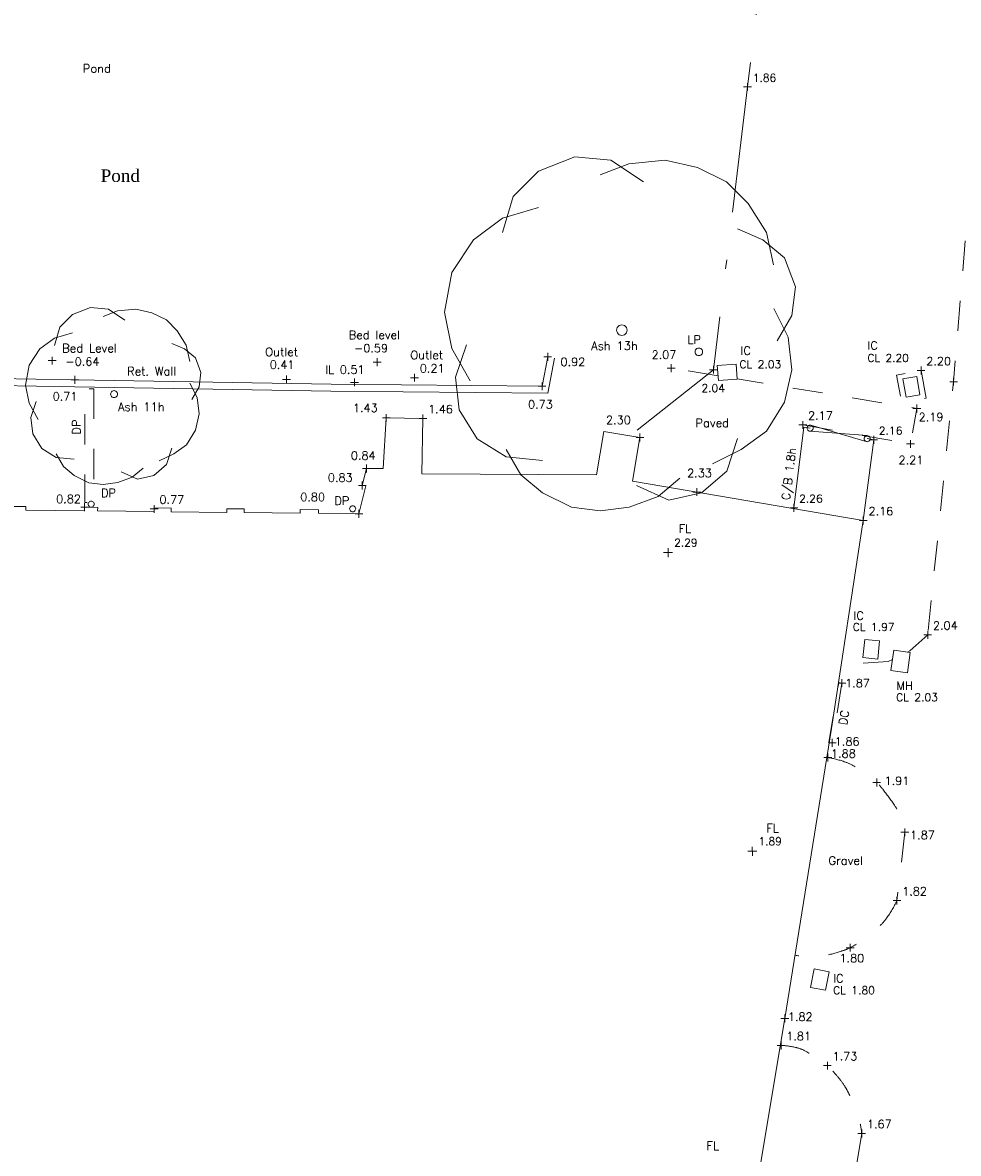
# Model space of a CAD drawing. Header units: metres. Extents: x 639013 to 639566, y 257273 to 257664.
# Tile 56 of 79: x 639250 to 639281, y 257480 to 257517. Entities that reach past the tile are written whole.
import ezdxf

# ---------------------------------------------------------------- set-up
doc = ezdxf.new("R2010")
doc.units = ezdxf.units.M
doc.linetypes.add('65208756-SWE-ZZ-XX-M-C-0002-FC06T002$0$03', pattern=[3, 1, -1, 1])
doc.linetypes.add('65208756-SWE-ZZ-XX-M-C-0002-FC06T002$0$18', pattern=[13.5, 5, -1.6, 0.3, -1.6, 5])
for name, color, linetype, lineweight in [('65208756-SWE-ZZ-XX-M-C-0002-FC06T002$0$0not0', 253, 'Continuous', 0), ('65208756-SWE-ZZ-XX-M-C-0002-FC06T002$0$SS_BUILDING', 253, 'Continuous', 0), ('65208756-SWE-ZZ-XX-M-C-0002-FC06T002$0$SS_COVERS', 253, 'Continuous', 0), ('65208756-SWE-ZZ-XX-M-C-0002-FC06T002$0$SS_DETAIL', 253, '65208756-SWE-ZZ-XX-M-C-0002-FC06T002$0$03', 0), ('65208756-SWE-ZZ-XX-M-C-0002-FC06T002$0$SS_FENCE', 253, '65208756-SWE-ZZ-XX-M-C-0002-FC06T002$0$18', 0), ('65208756-SWE-ZZ-XX-M-C-0002-FC06T002$0$SS_GATE', 253, 'Continuous', 0), ('65208756-SWE-ZZ-XX-M-C-0002-FC06T002$0$SS_TEXT_GEN', 253, 'Continuous', 0), ('65208756-SWE-ZZ-XX-M-C-0002-FC06T002$0$SS_TXT_DRAIN', 253, 'Continuous', 0), ('65208756-SWE-ZZ-XX-M-C-0002-FC06T002$0$SS_TXT_LEV_BLD', 253, 'Continuous', 0), ('65208756-SWE-ZZ-XX-M-C-0002-FC06T002$0$SS_TXT_LEV_GEN', 253, 'Continuous', 0), ('65208756-SWE-ZZ-XX-M-C-0002-FC06T002$0$SS_TXT_LEV_PNT', 253, 'Continuous', 0), ('65208756-SWE-ZZ-XX-M-C-0002-FC06T002$0$SS_TXT_TREE', 253, 'Continuous', 0), ('65208756-SWE-ZZ-XX-M-C-0002-FC06T002$0$SS_TXT_UTL', 253, 'Continuous', 0), ('65208756-SWE-ZZ-XX-M-C-0002-FC06T002$0$SS_TXT_UTL_WATER', 253, 'Continuous', 0), ('65208756-SWE-ZZ-XX-M-C-0002-FC06T002$0$SS_WALL', 253, 'Continuous', 0)]:
    doc.layers.add(name, color=color, linetype=linetype, lineweight=lineweight)
doc.layers.add('Z-Xref', color=7, linetype='Continuous')
doc.styles.add('65208756-SWE-ZZ-XX-M-C-0002-FC06T002$0$ROMANS', font='ROMANS')
doc.styles.add('65208756-SWE-ZZ-XX-M-C-0002-FC06T002$0$Surveysolutions', font='romantic.ttf')

# ---------------------------------------------------------------- blocks, each defined once
blk = doc.blocks.new('65208756-SWE-ZZ-XX-M-C-0002-FC06T002')
at = {"layer": '65208756-SWE-ZZ-XX-M-C-0002-FC06T002$0$0not0', "linetype": 'Continuous'}
for p, q in [((639274.211, 257515.036), (639274.211, 257515.296)), ((639274.081, 257515.166), (639274.341, 257515.166)), ((639267.276, 257512.369), (639268.476, 257512.85)), ((639268.476, 257512.85), (639269.676, 257512.731)), ((639269.676, 257512.731), (639270.756, 257512.012)), ((639270.276, 257512.611), (639271.476, 257512.732)), ((639271.476, 257512.732), (639272.556, 257512.493)), ((639266.436, 257511.528), (639267.276, 257512.369)), ((639269.316, 257512.251), (639270.276, 257512.611)), ((639272.556, 257512.493), (639273.516, 257512.014)), ((639273.516, 257512.014), (639274.237, 257511.294)), ((639266.077, 257510.328), (639266.436, 257511.528)), ((639266.077, 257510.808), (639267.277, 257511.169)), ((639274.237, 257511.294), (639274.837, 257510.334)), ((639265.117, 257510.088), (639266.077, 257510.808)), ((639273.877, 257510.454), (639274.717, 257510.094)), ((639264.398, 257509.007), (639265.117, 257510.088)), ((639274.717, 257510.094), (639275.438, 257509.495)), ((639274.837, 257510.334), (639275.078, 257509.255)), ((639275.438, 257509.495), (639275.799, 257508.535)), ((639264.159, 257507.687), (639264.398, 257509.007)), ((639275.799, 257508.535), (639275.679, 257507.575)), ((639251.804, 257507.607), (639252.404, 257507.847)), ((639252.404, 257507.847), (639253.004, 257507.788)), ((639253.004, 257507.788), (639253.544, 257507.428)), ((639253.304, 257507.728), (639253.904, 257507.788)), ((639253.904, 257507.788), (639254.444, 257507.669)), ((639275.079, 257507.815), (639275.56, 257506.855)), ((639251.385, 257507.186), (639251.804, 257507.607)), ((639252.824, 257507.547), (639253.304, 257507.728)), ((639254.444, 257507.669), (639254.924, 257507.429)), ((639254.924, 257507.429), (639255.285, 257507.069)), ((639264.4, 257506.487), (639264.159, 257507.687)), ((639275.679, 257507.575), (639275.2, 257506.735)), ((639251.205, 257506.586), (639251.385, 257507.186)), ((639251.205, 257506.826), (639251.805, 257507.007)), ((639255.285, 257507.069), (639255.585, 257506.589)), ((639269.865, 257507.091), (639269.872, 257507.136)), ((639269.872, 257507.046), (639269.865, 257507.091)), ((639269.872, 257507.136), (639269.889, 257507.178)), ((639269.89, 257507.004), (639269.872, 257507.046)), ((639269.889, 257507.178), (639269.917, 257507.213)), ((639269.918, 257506.969), (639269.89, 257507.004)), ((639269.917, 257507.213), (639269.952, 257507.241)), ((639269.952, 257507.241), (639269.994, 257507.259)), ((639269.994, 257507.259), (639270.039, 257507.266)), ((639270.039, 257507.266), (639270.085, 257507.259)), ((639270.085, 257507.259), (639270.127, 257507.241)), ((639270.127, 257507.241), (639270.162, 257507.213)), ((639270.162, 257507.213), (639270.19, 257507.178)), ((639270.19, 257507.004), (639270.162, 257506.969)), ((639270.19, 257507.178), (639270.207, 257507.137)), ((639270.207, 257507.046), (639270.19, 257507.004)), ((639270.207, 257507.137), (639270.214, 257507.091)), ((639270.214, 257507.091), (639270.207, 257507.046)), ((639250.725, 257506.466), (639251.205, 257506.826)), ((639255.105, 257506.649), (639255.525, 257506.469)), ((639269.952, 257506.941), (639269.918, 257506.969)), ((639269.994, 257506.923), (639269.952, 257506.941)), ((639270.04, 257506.917), (639269.994, 257506.923)), ((639270.085, 257506.924), (639270.04, 257506.917)), ((639270.127, 257506.941), (639270.085, 257506.924)), ((639270.162, 257506.969), (639270.127, 257506.941)), ((639275.56, 257506.855), (639275.681, 257505.775)), ((639250.365, 257505.926), (639250.725, 257506.466)), ((639255.525, 257506.469), (639255.885, 257506.17)), ((639255.585, 257506.589), (639255.705, 257506.049)), ((639265.001, 257505.407), (639264.4, 257506.487)), ((639264.521, 257505.527), (639264.88, 257506.607)), ((639267.579, 257506.077), (639267.579, 257506.337)), ((639272.471, 257506.372), (639272.476, 257506.405)), ((639272.476, 257506.34), (639272.471, 257506.372)), ((639272.476, 257506.405), (639272.488, 257506.435)), ((639272.488, 257506.31), (639272.476, 257506.34)), ((639272.488, 257506.435), (639272.508, 257506.46)), ((639272.508, 257506.285), (639272.488, 257506.31)), ((639272.508, 257506.46), (639272.533, 257506.48)), ((639272.533, 257506.265), (639272.508, 257506.285)), ((639272.533, 257506.48), (639272.563, 257506.492)), ((639272.563, 257506.252), (639272.533, 257506.265)), ((639272.563, 257506.492), (639272.596, 257506.497)), ((639272.596, 257506.247), (639272.563, 257506.252)), ((639272.596, 257506.497), (639272.628, 257506.492)), ((639272.628, 257506.252), (639272.596, 257506.247)), ((639272.628, 257506.492), (639272.658, 257506.48)), ((639272.658, 257506.265), (639272.628, 257506.252)), ((639272.658, 257506.48), (639272.683, 257506.46)), ((639272.683, 257506.285), (639272.658, 257506.265)), ((639272.683, 257506.46), (639272.703, 257506.435)), ((639272.703, 257506.31), (639272.683, 257506.285)), ((639272.703, 257506.435), (639272.716, 257506.405)), ((639272.716, 257506.34), (639272.703, 257506.31)), ((639272.716, 257506.405), (639272.721, 257506.372)), ((639272.721, 257506.372), (639272.716, 257506.34)), ((639250.246, 257505.266), (639250.365, 257505.926)), ((639251.004, 257506.079), (639251.264, 257506.08)), ((639251.134, 257505.95), (639251.134, 257506.21)), ((639255.885, 257506.17), (639256.066, 257505.69)), ((639261.791, 257506.028), (639262.051, 257506.028)), ((639261.921, 257505.898), (639261.921, 257506.158)), ((639267.449, 257506.207), (639267.709, 257506.207)), ((639271.677, 257505.7), (639271.677, 257505.96)), ((639273.081, 257505.647), (639273.081, 257505.907)), ((639279.97, 257505.622), (639279.969, 257505.882)), ((639251.89, 257505.311), (639251.889, 257505.571)), ((639256.066, 257505.69), (639256.006, 257505.21)), ((639258.912, 257505.323), (639258.912, 257505.583)), ((639263.03, 257505.512), (639263.29, 257505.512)), ((639263.16, 257505.382), (639263.16, 257505.642)), ((639264.641, 257504.447), (639264.521, 257505.527)), ((639271.547, 257505.83), (639271.807, 257505.83)), ((639272.951, 257505.777), (639273.211, 257505.777)), ((639275.681, 257505.775), (639275.441, 257504.695)), ((639279.839, 257505.752), (639280.099, 257505.752)), ((639281.05, 257505.249), (639281.05, 257505.509)), ((639250.366, 257504.666), (639250.246, 257505.266)), ((639251.759, 257505.441), (639252.019, 257505.441)), ((639255.706, 257505.329), (639255.946, 257504.85)), ((639256.006, 257505.21), (639255.766, 257504.789)), ((639258.782, 257505.453), (639259.042, 257505.453)), ((639261.036, 257505.357), (639261.296, 257505.357)), ((639261.167, 257505.227), (639261.166, 257505.487)), ((639267.261, 257505.228), (639267.521, 257505.228)), ((639267.391, 257505.098), (639267.391, 257505.358)), ((639280.92, 257505.379), (639281.18, 257505.379)), ((639253.071, 257504.968), (639253.076, 257504.997)), ((639253.076, 257504.938), (639253.071, 257504.968)), ((639253.076, 257504.997), (639253.087, 257505.025)), ((639253.087, 257504.91), (639253.076, 257504.938)), ((639253.087, 257505.025), (639253.106, 257505.048)), ((639253.106, 257504.887), (639253.087, 257504.91)), ((639253.106, 257505.048), (639253.129, 257505.066)), ((639253.129, 257504.869), (639253.106, 257504.887)), ((639253.129, 257505.066), (639253.156, 257505.078)), ((639253.156, 257504.857), (639253.129, 257504.869)), ((639253.156, 257505.078), (639253.186, 257505.083)), ((639253.186, 257504.853), (639253.156, 257504.857)), ((639253.186, 257505.083), (639253.216, 257505.078)), ((639253.216, 257504.857), (639253.186, 257504.853)), ((639253.216, 257505.078), (639253.244, 257505.067)), ((639253.244, 257504.869), (639253.216, 257504.857)), ((639253.244, 257505.067), (639253.267, 257505.048)), ((639253.267, 257504.887), (639253.244, 257504.869)), ((639253.267, 257505.048), (639253.285, 257505.025)), ((639253.285, 257504.91), (639253.267, 257504.887)), ((639253.285, 257505.025), (639253.296, 257504.998)), ((639253.297, 257504.938), (639253.285, 257504.91)), ((639253.296, 257504.998), (639253.301, 257504.968)), ((639253.301, 257504.968), (639253.297, 257504.938)), ((639255.946, 257504.85), (639256.007, 257504.31)), ((639250.667, 257504.126), (639250.366, 257504.666)), ((639250.427, 257504.186), (639250.606, 257504.726)), ((639265.242, 257503.488), (639264.641, 257504.447)), ((639275.441, 257504.695), (639274.842, 257503.734)), ((639279.702, 257504.49), (639279.962, 257504.49)), ((639279.832, 257504.36), (639279.832, 257504.62)), ((639250.487, 257503.646), (639250.427, 257504.186)), ((639256.007, 257504.31), (639255.887, 257503.77)), ((639262.091, 257504.177), (639262.351, 257504.177)), ((639262.221, 257504.047), (639262.221, 257504.307)), ((639263.308, 257504.156), (639263.568, 257504.156)), ((639263.438, 257504.026), (639263.437, 257504.286)), ((639276.046, 257503.814), (639276.046, 257504.074)), ((639250.787, 257503.166), (639250.487, 257503.646)), ((639255.887, 257503.77), (639255.587, 257503.289)), ((639270.642, 257503.396), (639270.642, 257503.656)), ((639274.842, 257503.734), (639274.002, 257503.134)), ((639275.916, 257503.944), (639276.176, 257503.944)), ((639276.188, 257503.838), (639276.192, 257503.864)), ((639276.192, 257503.812), (639276.188, 257503.838)), ((639276.192, 257503.864), (639276.202, 257503.888)), ((639276.202, 257503.788), (639276.192, 257503.812)), ((639276.202, 257503.888), (639276.218, 257503.908)), ((639276.218, 257503.768), (639276.202, 257503.788)), ((639276.218, 257503.908), (639276.238, 257503.924)), ((639276.238, 257503.752), (639276.218, 257503.768)), ((639276.238, 257503.924), (639276.262, 257503.934)), ((639276.262, 257503.742), (639276.238, 257503.752)), ((639276.262, 257503.934), (639276.288, 257503.938)), ((639276.288, 257503.738), (639276.262, 257503.742)), ((639276.288, 257503.938), (639276.314, 257503.934)), ((639276.314, 257503.742), (639276.288, 257503.738)), ((639276.314, 257503.934), (639276.338, 257503.924)), ((639276.338, 257503.752), (639276.314, 257503.742)), ((639276.338, 257503.924), (639276.358, 257503.908)), ((639276.358, 257503.768), (639276.338, 257503.752)), ((639276.358, 257503.908), (639276.374, 257503.888)), ((639276.374, 257503.788), (639276.358, 257503.768)), ((639276.374, 257503.888), (639276.384, 257503.864)), ((639276.384, 257503.812), (639276.374, 257503.788)), ((639276.384, 257503.864), (639276.388, 257503.838)), ((639276.388, 257503.838), (639276.384, 257503.812)), ((639255.587, 257503.289), (639255.167, 257502.989)), ((639266.203, 257502.888), (639265.242, 257503.488)), ((639270.512, 257503.526), (639270.772, 257503.526)), ((639273.882, 257503.494), (639273.523, 257502.414)), ((639278.083, 257503.489), (639278.087, 257503.515)), ((639278.087, 257503.463), (639278.083, 257503.489)), ((639278.087, 257503.515), (639278.097, 257503.539)), ((639278.097, 257503.439), (639278.087, 257503.463)), ((639278.097, 257503.539), (639278.113, 257503.559)), ((639278.113, 257503.419), (639278.097, 257503.439)), ((639278.113, 257503.559), (639278.133, 257503.575)), ((639278.133, 257503.403), (639278.113, 257503.419)), ((639278.133, 257503.575), (639278.157, 257503.585)), ((639278.157, 257503.393), (639278.133, 257503.403)), ((639278.157, 257503.585), (639278.183, 257503.589)), ((639278.183, 257503.389), (639278.157, 257503.393)), ((639278.183, 257503.589), (639278.209, 257503.585)), ((639278.209, 257503.393), (639278.183, 257503.389)), ((639278.209, 257503.585), (639278.233, 257503.575)), ((639278.233, 257503.403), (639278.209, 257503.393)), ((639278.233, 257503.575), (639278.253, 257503.559)), ((639278.253, 257503.419), (639278.233, 257503.403)), ((639278.253, 257503.559), (639278.269, 257503.539)), ((639278.269, 257503.439), (639278.253, 257503.419)), ((639278.268, 257503.448), (639278.528, 257503.448)), ((639278.269, 257503.539), (639278.279, 257503.515)), ((639278.279, 257503.463), (639278.269, 257503.439)), ((639278.279, 257503.515), (639278.283, 257503.489)), ((639278.283, 257503.489), (639278.279, 257503.463)), ((639278.398, 257503.318), (639278.398, 257503.578)), ((639279.49, 257503.313), (639279.75, 257503.313)), ((639279.62, 257503.183), (639279.62, 257503.443)), ((639251.268, 257502.866), (639250.787, 257503.166)), ((639251.508, 257502.566), (639251.267, 257502.986)), ((639251.868, 257502.807), (639251.268, 257502.866)), ((639255.167, 257502.989), (639254.688, 257502.749)), ((639255.107, 257503.169), (639254.928, 257502.629)), ((639266.683, 257502.289), (639266.202, 257503.128)), ((639267.403, 257502.769), (639266.203, 257502.888)), ((639274.002, 257503.134), (639273.043, 257502.653)), ((639251.868, 257502.267), (639251.508, 257502.566)), ((639254.148, 257502.508), (639253.788, 257502.208)), ((639254.928, 257502.629), (639254.508, 257502.269)), ((639261.432, 257502.496), (639261.692, 257502.496)), ((639261.562, 257502.366), (639261.562, 257502.626)), ((639252.348, 257502.027), (639251.868, 257502.267)), ((639253.788, 257502.208), (639253.308, 257502.028)), ((639253.968, 257502.148), (639253.428, 257502.388)), ((639254.508, 257502.269), (639253.968, 257502.148)), ((639267.403, 257501.689), (639266.683, 257502.289)), ((639271.963, 257502.172), (639271.244, 257501.572)), ((639273.523, 257502.414), (639272.683, 257501.693)), ((639252.828, 257501.967), (639252.348, 257502.027)), ((639253.308, 257502.028), (639252.828, 257501.967)), ((639261.295, 257501.934), (639261.555, 257501.934)), ((639261.425, 257501.804), (639261.425, 257502.064)), ((639271.604, 257501.452), (639270.523, 257501.931)), ((639272.53, 257501.586), (639272.53, 257501.846)), ((639252.331, 257501.342), (639252.341, 257501.366)), ((639252.341, 257501.366), (639252.357, 257501.386)), ((639252.357, 257501.386), (639252.377, 257501.402)), ((639252.377, 257501.402), (639252.401, 257501.412)), ((639252.401, 257501.412), (639252.427, 257501.416)), ((639252.427, 257501.416), (639252.453, 257501.412)), ((639252.453, 257501.412), (639252.477, 257501.402)), ((639252.477, 257501.402), (639252.497, 257501.386)), ((639252.497, 257501.386), (639252.513, 257501.366)), ((639252.513, 257501.366), (639252.523, 257501.342)), ((639268.364, 257501.21), (639267.403, 257501.689)), ((639271.244, 257501.572), (639270.284, 257501.211)), ((639272.683, 257501.693), (639271.604, 257501.452)), ((639272.4, 257501.716), (639272.66, 257501.716)), ((639252.08, 257501.212), (639252.34, 257501.212)), ((639252.21, 257501.082), (639252.209, 257501.342)), ((639252.327, 257501.316), (639252.331, 257501.342)), ((639252.331, 257501.29), (639252.327, 257501.316)), ((639252.341, 257501.266), (639252.331, 257501.29)), ((639252.357, 257501.246), (639252.341, 257501.266)), ((639252.377, 257501.23), (639252.357, 257501.246)), ((639252.401, 257501.22), (639252.377, 257501.23)), ((639252.427, 257501.216), (639252.401, 257501.22)), ((639252.453, 257501.22), (639252.427, 257501.216)), ((639252.477, 257501.23), (639252.453, 257501.22)), ((639252.497, 257501.246), (639252.477, 257501.23)), ((639252.513, 257501.266), (639252.497, 257501.246)), ((639252.523, 257501.29), (639252.513, 257501.266)), ((639252.523, 257501.342), (639252.527, 257501.316)), ((639252.527, 257501.316), (639252.523, 257501.29)), ((639254.389, 257501.156), (639254.649, 257501.156)), ((639254.519, 257501.026), (639254.519, 257501.286)), ((639261.006, 257501.161), (639261.01, 257501.187)), ((639261.01, 257501.135), (639261.006, 257501.161)), ((639261.01, 257501.187), (639261.02, 257501.211)), ((639261.02, 257501.111), (639261.01, 257501.135)), ((639261.02, 257501.211), (639261.036, 257501.231)), ((639261.036, 257501.091), (639261.02, 257501.111)), ((639261.036, 257501.231), (639261.056, 257501.247)), ((639261.056, 257501.075), (639261.036, 257501.091)), ((639261.056, 257501.247), (639261.08, 257501.257)), ((639261.08, 257501.065), (639261.056, 257501.075)), ((639261.08, 257501.257), (639261.106, 257501.261)), ((639261.106, 257501.061), (639261.08, 257501.065)), ((639261.106, 257501.261), (639261.132, 257501.257)), ((639261.132, 257501.065), (639261.106, 257501.061)), ((639261.132, 257501.257), (639261.156, 257501.247)), ((639261.156, 257501.075), (639261.132, 257501.065)), ((639261.156, 257501.247), (639261.176, 257501.231)), ((639261.176, 257501.091), (639261.156, 257501.075)), ((639261.176, 257501.231), (639261.192, 257501.211)), ((639261.192, 257501.111), (639261.176, 257501.091)), ((639261.186, 257500.995), (639261.446, 257500.995)), ((639261.192, 257501.211), (639261.202, 257501.187)), ((639261.202, 257501.135), (639261.192, 257501.111)), ((639261.202, 257501.187), (639261.206, 257501.161)), ((639261.206, 257501.161), (639261.202, 257501.135)), ((639261.316, 257500.865), (639261.316, 257501.125)), ((639269.324, 257501.091), (639268.364, 257501.21)), ((639270.284, 257501.211), (639269.324, 257501.091)), ((639275.622, 257501.192), (639275.882, 257501.192)), ((639275.752, 257501.062), (639275.752, 257501.322)), ((639277.923, 257500.772), (639278.183, 257500.772)), ((639278.053, 257500.642), (639278.052, 257500.902)), ((639271.425, 257499.704), (639271.725, 257499.704)), ((639271.575, 257499.554), (639271.575, 257499.854)), ((639280.061, 257496.973), (639280.321, 257496.973)), ((639280.191, 257496.843), (639280.191, 257497.103)), ((639277.216, 257495.375), (639277.476, 257495.375)), ((639277.346, 257495.245), (639277.346, 257495.505)), ((639277.023, 257493.259), (639277.023, 257493.519)), ((639276.893, 257493.389), (639277.153, 257493.389)), ((639276.747, 257492.904), (639277.007, 257492.904)), ((639276.878, 257492.774), (639276.877, 257493.034)), ((639278.368, 257492.075), (639278.628, 257492.075)), ((639278.498, 257491.945), (639278.498, 257492.205)), ((639279.433, 257490.289), (639279.433, 257490.549)), ((639279.303, 257490.419), (639279.563, 257490.419)), ((639274.221, 257489.793), (639274.521, 257489.793)), ((639274.371, 257489.643), (639274.37, 257489.943)), ((639279.17, 257488.021), (639279.17, 257488.281)), ((639279.04, 257488.151), (639279.3, 257488.151)), ((639277.616, 257486.459), (639277.616, 257486.719)), ((639277.486, 257486.589), (639277.746, 257486.589)), ((639275.318, 257484.243), (639275.578, 257484.243)), ((639275.448, 257484.113), (639275.448, 257484.373)), ((639275.194, 257483.342), (639275.454, 257483.342)), ((639275.324, 257483.212), (639275.324, 257483.472)), ((639276.73, 257482.674), (639276.99, 257482.674)), ((639276.86, 257482.544), (639276.86, 257482.804)), ((639277.871, 257480.422), (639278.131, 257480.422)), ((639278.001, 257480.292), (639278.001, 257480.552))]:
    blk.add_line(p, q, dxfattribs=at)
at = {"layer": '65208756-SWE-ZZ-XX-M-C-0002-FC06T002$0$SS_BUILDING'}
for q in [(639249.694, 257501.239), (639250.261, 257501.113)]:
    blk.add_line((639250.262, 257501.233), q, dxfattribs=at)
at = {"layer": '65208756-SWE-ZZ-XX-M-C-0002-FC06T002$0$SS_BUILDING', "flags": 128}
for points in [[(639278.053, 257500.772), (639270.395, 257502.081), (639270.642, 257503.526), (639269.443, 257503.731), (639269.196, 257502.286), (639263.406, 257502.316), (639263.438, 257504.156), (639262.221, 257504.177), (639262.121, 257502.493), (639261.562, 257502.496), (639261.425, 257501.934), (639261.544, 257501.92), (639261.316, 257500.995)], [(639261.316, 257500.995), (639259.969, 257501.01), (639259.971, 257501.13), (639259.363, 257501.136), (639259.362, 257501.016), (639257.501, 257501.036), (639257.502, 257501.156), (639256.933, 257501.162), (639256.931, 257501.042), (639255.084, 257501.062), (639255.086, 257501.182), (639254.519, 257501.188), (639254.518, 257501.068), (639252.642, 257501.088), (639252.643, 257501.208), (639252.209, 257501.212), (639252.208, 257501.092), (639250.261, 257501.113)], [(639266.691, 257432.739), (639268.563, 257442.657), (639270.146, 257452.272), (639271.68, 257461.608), (639273.438, 257472.161), (639275.448, 257484.243), (639276.998, 257493.866), (639278.053, 257500.772)]]:
    blk.add_lwpolyline(points, dxfattribs=at)
at = {"layer": '65208756-SWE-ZZ-XX-M-C-0002-FC06T002$0$SS_COVERS', "flags": 128}
for points in [[(639273.87, 257505.468), (639273.246, 257505.416), (639273.205, 257505.914), (639273.829, 257505.966), (639273.87, 257505.468)], [(639279.832, 257505.551), (639279.934, 257504.949), (639279.471, 257504.87), (639279.369, 257505.472), (639279.832, 257505.551)], [(639278.596, 257496.772), (639278.535, 257496.167), (639278.037, 257496.218), (639278.099, 257496.823), (639278.596, 257496.772)], [(639279.613, 257496.388), (639279.516, 257495.71), (639278.972, 257495.788), (639279.069, 257496.465), (639279.613, 257496.388)], [(639276.915, 257485.79), (639276.797, 257485.176), (639276.306, 257485.271), (639276.424, 257485.884), (639276.915, 257485.79)]]:
    blk.add_lwpolyline(points, dxfattribs=at)
at = {"layer": '65208756-SWE-ZZ-XX-M-C-0002-FC06T002$0$SS_DETAIL'}
blk.add_line((639279.433, 257490.419), (639279.17, 257488.151), dxfattribs=at)
at = {"layer": '65208756-SWE-ZZ-XX-M-C-0002-FC06T002$0$SS_DETAIL', "flags": 128}
for points in [[(639282.595, 257524.009), (639281.678, 257512.922), (639281.05, 257505.379), (639280.191, 257496.973)], [(639273.233, 257505.575), (639271.677, 257505.83)], [(639279.969, 257505.752), (639280.145, 257504.828), (639279.329, 257504.674), (639279.154, 257505.597), (639279.969, 257505.752)], [(639252.513, 257505.147), (639252.517, 257501.373), (639252.217, 257501.373), (639252.213, 257505.146), (639252.513, 257505.147)], [(639276.046, 257503.944), (639279.62, 257503.313), (639279.832, 257504.49), (639273.87, 257505.47)], [(639280.191, 257496.973), (639279.596, 257496.441), (639279.516, 257496.402)], [(639279.025, 257496.158), (639278.881, 257496.087), (639277.322, 257495.983)], [(639277.346, 257495.375), (639277.023, 257493.389), (639276.914, 257493.406), (639277.238, 257495.392), (639277.346, 257495.375)], [(639278.001, 257480.422), (639276.595, 257471.864), (639275.578, 257465.657)]]:
    blk.add_lwpolyline(points, dxfattribs=at)
for points in [[(639276.844, 257492.909, -0.039522), (639277.423, 257492.765, -0.058342), (639277.75, 257492.611, -0.016278), (639278.272, 257492.262, -0.034916), (639278.498, 257492.075, -0.036493), (639278.697, 257491.855, -0.016278), (639279.09, 257491.317, -0.058342), (639279.264, 257490.983, -0.037294), (639279.433, 257490.419)], [(639279.17, 257488.151, -0.041467), (639278.824, 257487.567, -0.063546), (639278.524, 257487.24, -0.019429), (639277.914, 257486.766, -0.043454), (639277.616, 257486.589, -0.035154), (639277.326, 257486.474, -0.018433), (639276.754, 257486.315, -0.064545), (639276.366, 257486.274, -0.042885), (639275.785, 257486.338)], [(639275.299, 257483.348, -0.045262), (639275.831, 257483.272, -0.070689), (639276.152, 257483.146, -0.018543), (639276.653, 257482.838, -0.041363), (639276.86, 257482.674, -0.028081), (639277.179, 257482.338, -0.032253), (639277.42, 257482.015, -0.026694), (639277.542, 257481.804, -0.010854), (639277.801, 257481.264, -0.048113), (639277.909, 257480.949, -0.029888), (639278.001, 257480.422)]]:
    blk.add_lwpolyline(points, format="xyb", dxfattribs=at)
at = {"layer": '65208756-SWE-ZZ-XX-M-C-0002-FC06T002$0$SS_FENCE', "flags": 128}
for points in [[(639270.55, 257503.772), (639273.081, 257505.777), (639274.211, 257515.166), (639275.502, 257525.901), (639276.393, 257533.37), (639277.126, 257538.714)], [(639276.288, 257503.838), (639276.084, 257503.87), (639275.752, 257501.192)], [(639278.053, 257500.772), (639278.398, 257503.448), (639278.183, 257503.489)]]:
    blk.add_lwpolyline(points, dxfattribs=at)
at = {"layer": '65208756-SWE-ZZ-XX-M-C-0002-FC06T002$0$SS_GATE'}
for p, q in [((639276.288, 257503.738), (639278.183, 257503.589)), ((639278.183, 257503.389), (639276.314, 257503.934))]:
    blk.add_line(p, q, dxfattribs=at)
at = {"layer": '65208756-SWE-ZZ-XX-M-C-0002-FC06T002$0$SS_WALL', "flags": 128}
for points in [[(639267.805, 257506.163), (639267.58, 257504.996), (639260.384, 257505.066), (639251.886, 257505.211), (639248.056, 257505.271), (639243.276, 257502.207), (639234.281, 257502.306), (639224.055, 257502.414)], [(639267.579, 257506.207), (639267.391, 257505.228), (639260.387, 257505.296), (639251.889, 257505.441), (639247.99, 257505.503), (639243.21, 257502.438), (639234.284, 257502.536), (639224.057, 257502.644)]]:
    blk.add_lwpolyline(points, dxfattribs=at)
at = {"layer": '65208756-SWE-ZZ-XX-M-C-0002-FC06T002$0$SS_TEXT_GEN'}
for s, height, rotation, style, p in [('Pond', 0.278, 0.0408, '65208756-SWE-ZZ-XX-M-C-0002-FC06T002$0$ROMANS', (639252.151, 257515.64)), ('Pond', 0.42, 0.0408, '65208756-SWE-ZZ-XX-M-C-0002-FC06T002$0$Surveysolutions', (639252.742, 257512.011)), ('Bed level', 0.28, 0.0408, '65208756-SWE-ZZ-XX-M-C-0002-FC06T002$0$ROMANS', (639260.972, 257506.793)), ('Bed Level', 0.28, 0.0408, '65208756-SWE-ZZ-XX-M-C-0002-FC06T002$0$ROMANS', (639251.465, 257506.352)), ('Outlet', 0.28, 0.0408, '65208756-SWE-ZZ-XX-M-C-0002-FC06T002$0$ROMANS', (639258.202, 257506.227)), ('Outlet', 0.28, 0.0408, '65208756-SWE-ZZ-XX-M-C-0002-FC06T002$0$ROMANS', (639263.017, 257506.126)), ('Ret. Wall', 0.28, 0.0408, '65208756-SWE-ZZ-XX-M-C-0002-FC06T002$0$ROMANS', (639253.618, 257505.588)), ('Paved', 0.28, 0.0408, '65208756-SWE-ZZ-XX-M-C-0002-FC06T002$0$ROMANS', (639272.48, 257503.872)), ('C/B 1.8h', 0.274, 82.9375, '65208756-SWE-ZZ-XX-M-C-0002-FC06T002$0$ROMANS', (639275.61, 257501.434)), ('DC', 0.274, 80.7519, '65208756-SWE-ZZ-XX-M-C-0002-FC06T002$0$ROMANS', (639277.505, 257493.96)), ('Gravel', 0.28, 0.0408, '65208756-SWE-ZZ-XX-M-C-0002-FC06T002$0$ROMANS', (639276.899, 257489.341))]:
    blk.add_text(s, height=height, rotation=rotation, dxfattribs=dict(at, style=style)).set_placement(p)
at = {"layer": '65208756-SWE-ZZ-XX-M-C-0002-FC06T002$0$SS_TXT_DRAIN', "style": '65208756-SWE-ZZ-XX-M-C-0002-FC06T002$0$ROMANS'}
for s, height, p in [('IC', 0.274, (639278.193, 257506.446)), ('IC', 0.274, (639273.979, 257506.273)), ('CL 2.20', 0.26, (639278.188, 257506.038)), ('CL 2.03', 0.26, (639273.945, 257505.825)), ('IC', 0.274, (639277.729, 257497.477)), ('CL 1.97', 0.26, (639277.706, 257497.105)), ('MH', 0.274, (639279.157, 257495.149)), ('CL 2.03', 0.26, (639279.145, 257494.773)), ('IC', 0.274, (639277.057, 257485.435)), ('CL 1.80', 0.26, (639277.053, 257485.046))]:
    blk.add_text(s, height=height, rotation=0.0408, dxfattribs=at).set_placement(p)
at = {"layer": '65208756-SWE-ZZ-XX-M-C-0002-FC06T002$0$SS_TXT_LEV_BLD', "style": '65208756-SWE-ZZ-XX-M-C-0002-FC06T002$0$ROMANS'}
for s, p in [('1.43', (639261.115, 257504.372)), ('1.46', (639263.611, 257504.33)), ('2.30', (639269.514, 257503.972)), ('0.84', (639261.047, 257502.791)), ('2.33', (639272.207, 257502.209, 2.332)), ('0.83', (639260.283, 257502.058)), ('0.82', (639251.265, 257501.349)), ('0.77', (639254.692, 257501.33)), ('0.80', (639259.367, 257501.413)), ('2.16', (639278.226, 257500.945)), ('1.82', (639275.549, 257484.159))]:
    blk.add_text(s, height=0.274, rotation=0.0408, dxfattribs=at).set_placement(p)
at = {"layer": '65208756-SWE-ZZ-XX-M-C-0002-FC06T002$0$SS_TXT_LEV_GEN', "style": '65208756-SWE-ZZ-XX-M-C-0002-FC06T002$0$ROMANS'}
for s, height, p in [('1.86', 0.26, (639274.385, 257515.339)), ('2.07', 0.274, (639271.028, 257506.14)), ('0.92', 0.274, (639268.004, 257505.901)), ('2.20', 0.274, (639280.143, 257505.925)), ('2.04', 0.26, (639272.684, 257505.037)), ('0.71', 0.274, (639251.149, 257504.758)), ('0.73', 0.274, (639266.925, 257504.488)), ('2.17', 0.274, (639276.219, 257504.118)), ('2.19', 0.274, (639279.891, 257504.07)), ('2.16', 0.26, (639278.571, 257503.622)), ('2.21', 0.274, (639279.223, 257502.642)), ('2.26', 0.26, (639275.926, 257501.366)), ('2.04', 0.274, (639280.365, 257497.147)), ('1.87', 0.274, (639277.45, 257495.235)), ('1.86', 0.274, (639277.106, 257493.298)), ('1.88', 0.274, (639276.981, 257492.897)), ('1.91', 0.274, (639278.757, 257491.991)), ('1.87', 0.274, (639279.606, 257490.193)), ('1.82', 0.274, (639279.343, 257488.324)), ('1.80', 0.274, (639277.263, 257486.104)), ('1.81', 0.274, (639275.497, 257483.516)), ('1.73', 0.274, (639277.033, 257482.848)), ('1.67', 0.274, (639278.174, 257480.595))]:
    blk.add_text(s, height=height, rotation=0.0408, dxfattribs=at).set_placement(p)
at = {"layer": '65208756-SWE-ZZ-XX-M-C-0002-FC06T002$0$SS_TXT_LEV_PNT', "style": '65208756-SWE-ZZ-XX-M-C-0002-FC06T002$0$ROMANS'}
for s, height, p in [('-0.59', 0.274, (639261.153, 257506.355)), ('-0.64', 0.274, (639251.574, 257505.911)), ('0.41', 0.274, (639258.354, 257505.809)), ('IL 0.51', 0.274, (639260.198, 257505.644)), ('0.21', 0.274, (639263.333, 257505.685)), ('FL', 0.28, (639271.925, 257500.357)), ('2.29', 0.26, (639271.775, 257499.904)), ('FL', 0.28, (639274.833, 257490.416)), ('1.89', 0.26, (639274.57, 257489.993)), ('FL', 0.28, (639272.85, 257479.872))]:
    blk.add_text(s, height=height, rotation=0.0408, dxfattribs=at).set_placement(p)
at = {"layer": '65208756-SWE-ZZ-XX-M-C-0002-FC06T002$0$SS_TXT_TREE', "style": '65208756-SWE-ZZ-XX-M-C-0002-FC06T002$0$ROMANS'}
for s, p in [('Ash 13h', (639269.021, 257506.432)), ('Ash 11h', (639253.319, 257504.405))]:
    blk.add_text(s, height=0.28, rotation=0.0408, dxfattribs=at).set_placement(p)
at = {"layer": '65208756-SWE-ZZ-XX-M-C-0002-FC06T002$0$SS_TXT_UTL', "style": '65208756-SWE-ZZ-XX-M-C-0002-FC06T002$0$ROMANS'}
blk.add_text('LP', height=0.274, rotation=0.0408, dxfattribs=at).set_placement((639272.221, 257506.639))
at = {"layer": '65208756-SWE-ZZ-XX-M-C-0002-FC06T002$0$SS_TXT_UTL_WATER', "style": '65208756-SWE-ZZ-XX-M-C-0002-FC06T002$0$ROMANS'}
for rotation, p in [(90.0633, (639252.078, 257503.623)), (0.0408, (639252.753, 257501.548)), (0.0408, (639260.498, 257501.288))]:
    blk.add_text('DP', height=0.278, rotation=rotation, dxfattribs=at).set_placement(p)

msp = doc.modelspace()

# ---------------------------------------------------------------- block references
at = {"layer": 'Z-Xref', "linetype": 'Continuous'}
msp.add_blockref('65208756-SWE-ZZ-XX-M-C-0002-FC06T002', (0, 0), dxfattribs=at)

doc.saveas('drawing.dxf')
